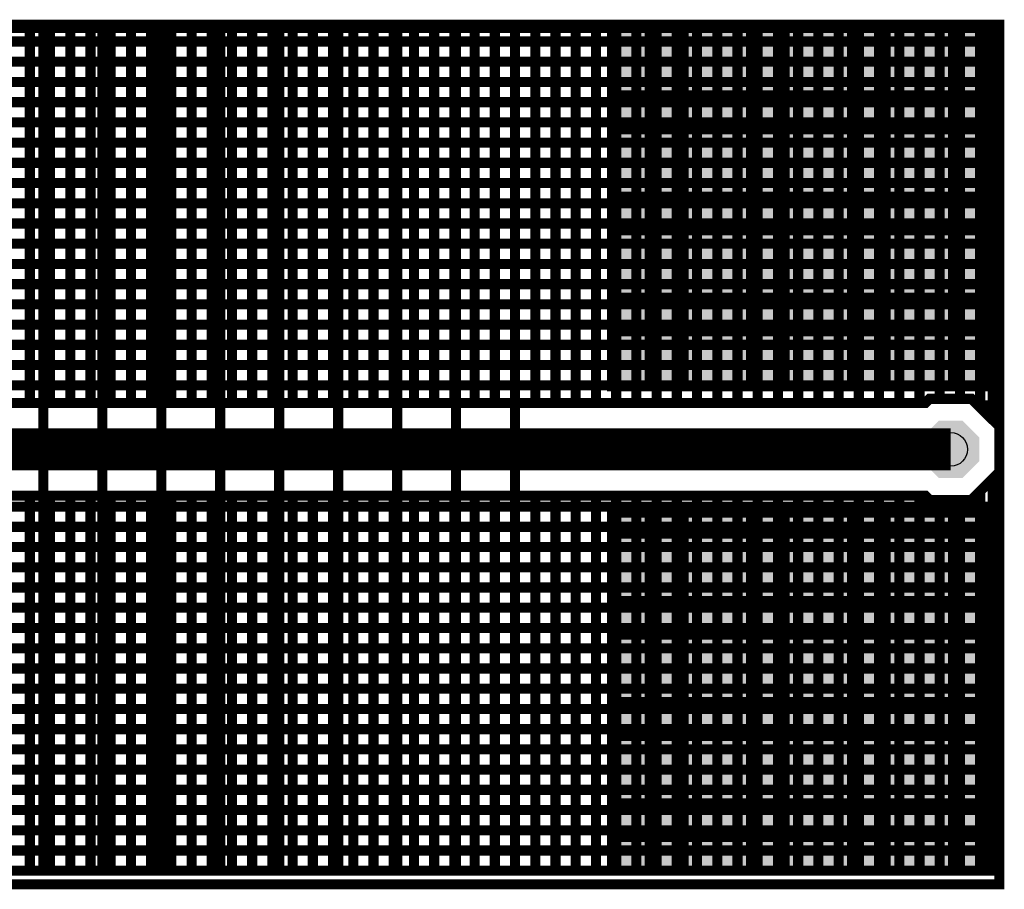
# Model space of a CAD drawing. Extents: x 0.4 to 16.2, y 0.4 to 3.5.
# Tile 29 of 29: x 15 to 16.2, y 2.5 to 3.5. Entities that reach past the tile are written whole.
import ezdxf

# ---------------------------------------------------------------- set-up
doc = ezdxf.new("R2010")
doc.units = 0
doc.layers.get('0').update_dxf_attribs({"linetype": 'CONTINUOUS'})
for name, color, linetype in [('2IN618_CMP', 7, 'CONTINUOUS'), ('2IN618_SOL', 4, 'CONTINUOUS'), ('2IN618_STC', 3, 'CONTINUOUS'), ('2IN618_STS', 10, 'CONTINUOUS'), ('3IN927_EXC', 13, 'CONTINUOUS'), ('LAYER_6', 5, 'CONTINUOUS')]:
    doc.layers.add(name, color=color, linetype=linetype)

# ---------------------------------------------------------------- blocks, each defined once
blk = doc.blocks.new('ROUND_23')
blk.add_circle((0, 0), 0.02)
blk = doc.blocks.new('CUSTOM_21')
for points in [[(-0.03, 0.0124), (-0.0124, 0.03), (0.03, 0.0124), (0.0124, 0.03)], [(-0.03, -0.0124), (-0.03, 0.0124), (0.03, -0.0124), (0.03, 0.0124)], [(-0.0124, -0.03), (-0.03, -0.0124), (0.0124, -0.03), (0.03, -0.0124)]]:
    blk.add_solid(points)
blk = doc.blocks.new('CUSTOM_22')
for points in [[(-0.034, 0.0141), (-0.0141, 0.034), (0.034, 0.0141), (0.0141, 0.034)], [(-0.034, -0.0141), (-0.034, 0.0141), (0.034, -0.0141), (0.034, 0.0141)], [(-0.0141, -0.034), (-0.034, -0.0141), (0.0141, -0.034), (0.034, -0.0141)]]:
    blk.add_solid(points)
blk = doc.blocks.new('CUSTOM_19')
for points in [[(-0.03, 0.0124), (-0.0124, 0.03), (0.03, 0.0124), (0.0124, 0.03)], [(-0.03, -0.0124), (-0.03, 0.0124), (0.03, -0.0124), (0.03, 0.0124)], [(-0.0124, -0.03), (-0.03, -0.0124), (0.0124, -0.03), (0.03, -0.0124)]]:
    blk.add_solid(points)
blk = doc.blocks.new('RECTANGLE_7')
blk.add_solid([(0.225, 0.21), (0.225, -0.21), (-0.225, 0.21), (-0.225, -0.21)])
blk = doc.blocks.new('CUSTOM_20')
for points in [[(-0.034, 0.0141), (-0.0141, 0.034), (0.034, 0.0141), (0.0141, 0.034)], [(-0.034, -0.0141), (-0.034, 0.0141), (0.034, -0.0141), (0.034, 0.0141)], [(-0.0141, -0.034), (-0.034, -0.0141), (0.0141, -0.034), (0.034, -0.0141)]]:
    blk.add_solid(points)

msp = doc.modelspace()

# ---------------------------------------------------------------- linework, layer by layer
at = {"layer": '2IN618_CMP'}
for points, const_width in [([(12.2153, 3.5161), (16.1423, 3.5161), (16.1423, 3.051), (16.1171, 3.0761), (16.0674, 3.0761), (16.0624, 3.0711), (14.388, 3.0711), (14.3619, 3.0973), (14.3464, 3.1127), (14.3262, 3.1211), (14.2892, 3.1211), (14.2832, 3.127), (14.2722, 3.1316), (14.1973, 3.1316), (14.1863, 3.127), (14.1788, 3.1196), (14.1713, 3.127), (14.1602, 3.1316), (14.0853, 3.1316), (14.0743, 3.127), (14.0659, 3.1186), (14.0613, 3.1076), (14.0613, 3.0247)], 0.012), ([(14.9993, 3.0711), (14.9993, 3.5161)], 0.012), ([(15.0233, 3.5161), (15.0233, 3.0711)], 0.012), ([(15.0473, 3.0711), (15.0473, 3.5161)], 0.012), ([(15.0713, 3.5161), (15.0713, 3.0711)], 0.012), ([(15.0953, 3.0711), (15.0953, 3.5161)], 0.012), ([(15.1193, 3.5161), (15.1193, 3.0711)], 0.012), ([(15.1433, 3.0711), (15.1433, 3.5161)], 0.012), ([(15.1673, 3.5161), (15.1673, 3.0711)], 0.012), ([(15.1913, 3.0711), (15.1913, 3.5161)], 0.012), ([(15.2153, 3.5161), (15.2153, 3.0711)], 0.012), ([(15.2393, 3.0711), (15.2393, 3.5161)], 0.012), ([(15.2633, 3.5161), (15.2633, 3.0711)], 0.012), ([(15.2873, 3.0711), (15.2873, 3.5161)], 0.012), ([(15.3113, 3.5161), (15.3113, 3.0711)], 0.012), ([(15.3353, 3.0711), (15.3353, 3.5161)], 0.012), ([(15.3593, 3.5161), (15.3593, 3.0711)], 0.012), ([(15.3833, 3.0711), (15.3833, 3.5161)], 0.012), ([(15.4073, 3.5161), (15.4073, 3.0711)], 0.012), ([(15.4313, 3.0711), (15.4313, 3.5161)], 0.012), ([(15.4553, 3.5161), (15.4553, 3.0711)], 0.012), ([(15.4793, 3.0711), (15.4793, 3.5161)], 0.012), ([(15.5033, 3.5161), (15.5033, 3.0711)], 0.012), ([(15.5273, 3.0711), (15.5273, 3.5161)], 0.012), ([(15.5513, 3.5161), (15.5513, 3.0711)], 0.012), ([(15.5753, 3.0711), (15.5753, 3.5161)], 0.012), ([(15.5993, 3.5161), (15.5993, 3.0711)], 0.012), ([(15.6233, 3.0711), (15.6233, 3.5161)], 0.012), ([(15.6473, 3.5161), (15.6473, 3.0711)], 0.012), ([(15.6713, 3.0711), (15.6713, 3.5161)], 0.012), ([(15.6953, 3.5161), (15.6953, 3.0711)], 0.012), ([(15.7193, 3.0711), (15.7193, 3.5161)], 0.012), ([(15.7433, 3.5161), (15.7433, 3.0711)], 0.012), ([(15.7673, 3.0711), (15.7673, 3.5161)], 0.012), ([(15.7913, 3.5161), (15.7913, 3.0711)], 0.012), ([(15.8153, 3.0711), (15.8153, 3.5161)], 0.012), ([(15.8393, 3.5161), (15.8393, 3.0711)], 0.012), ([(15.8633, 3.0711), (15.8633, 3.5161)], 0.012), ([(15.8873, 3.5161), (15.8873, 3.0711)], 0.012), ([(15.9113, 3.0711), (15.9113, 3.5161)], 0.012), ([(15.9353, 3.5161), (15.9353, 3.0711)], 0.012), ([(15.9593, 3.0711), (15.9593, 3.5161)], 0.012), ([(15.9833, 3.5161), (15.9833, 3.0711)], 0.012), ([(16.0073, 3.0711), (16.0073, 3.5161)], 0.012), ([(16.0313, 3.5161), (16.0313, 3.0711)], 0.012), ([(16.0553, 3.0711), (16.0553, 3.5161)], 0.012), ([(16.0793, 3.5161), (16.0793, 3.0761)], 0.012), ([(16.1033, 3.0761), (16.1033, 3.5161)], 0.012), ([(16.1273, 3.5161), (16.1273, 3.066)], 0.012), ([(12.2153, 3.5001), (16.1423, 3.5001)], 0.012), ([(12.2153, 3.4761), (16.1423, 3.4761)], 0.012), ([(16.1423, 3.4521), (12.2153, 3.4521)], 0.012), ([(12.2153, 3.4281), (16.1423, 3.4281)], 0.012), ([(16.1423, 3.4041), (12.2153, 3.4041)], 0.012), ([(12.2153, 3.3801), (16.1423, 3.3801)], 0.012), ([(16.1423, 3.3561), (12.2153, 3.3561)], 0.012), ([(12.2153, 3.3321), (16.1423, 3.3321)], 0.012), ([(16.1423, 3.3081), (12.2153, 3.3081)], 0.012), ([(12.2153, 3.2841), (16.1423, 3.2841)], 0.012), ([(16.1423, 3.2601), (12.2153, 3.2601)], 0.012), ([(12.2153, 3.2361), (16.1423, 3.2361)], 0.012), ([(16.1423, 3.2121), (12.2153, 3.2121)], 0.012), ([(12.2153, 3.1881), (16.1423, 3.1881)], 0.012), ([(16.1423, 3.1641), (12.2153, 3.1641)], 0.012), ([(12.2153, 3.1401), (16.1423, 3.1401)], 0.012), ([(14.3383, 3.1161), (16.1423, 3.1161)], 0.012), ([(16.1423, 3.0921), (14.367, 3.0921)], 0.012), ([(16.0923, 3.0161), (14.3653, 3.0161), (14.3153, 3.0661), (14.2348, 3.0661)], 0.05), ([(16.1251, 3.0681), (16.1423, 3.0681)], 0.012), ([(14.3762, 2.9611), (16.0624, 2.9611), (16.0674, 2.9561), (16.1171, 2.9561), (16.1423, 2.9813), (16.1423, 2.5161)], 0.012), ([(16.1273, 2.5161), (16.1273, 2.9663)], 0.012), ([(16.1331, 2.9721), (16.1423, 2.9721)], 0.012), ([(14.9993, 2.9611), (14.9993, 2.5161)], 0.012), ([(15.0233, 2.5161), (15.0233, 2.9611)], 0.012), ([(15.0473, 2.9611), (15.0473, 2.5161)], 0.012), ([(15.0713, 2.5161), (15.0713, 2.9611)], 0.012), ([(15.0953, 2.9611), (15.0953, 2.5161)], 0.012), ([(15.1193, 2.5161), (15.1193, 2.9611)], 0.012), ([(15.1433, 2.9611), (15.1433, 2.5161)], 0.012), ([(15.1673, 2.5161), (15.1673, 2.9611)], 0.012), ([(15.1913, 2.9611), (15.1913, 2.5161)], 0.012), ([(15.2153, 2.5161), (15.2153, 2.9611)], 0.012), ([(15.2393, 2.9611), (15.2393, 2.5161)], 0.012), ([(15.2633, 2.5161), (15.2633, 2.9611)], 0.012), ([(15.2873, 2.9611), (15.2873, 2.5161)], 0.012), ([(15.3113, 2.5161), (15.3113, 2.9611)], 0.012), ([(15.3353, 2.9611), (15.3353, 2.5161)], 0.012), ([(15.3593, 2.5161), (15.3593, 2.9611)], 0.012), ([(15.3833, 2.9611), (15.3833, 2.5161)], 0.012), ([(15.4073, 2.5161), (15.4073, 2.9611)], 0.012), ([(15.4313, 2.9611), (15.4313, 2.5161)], 0.012), ([(15.4553, 2.5161), (15.4553, 2.9611)], 0.012), ([(15.4793, 2.9611), (15.4793, 2.5161)], 0.012), ([(15.5033, 2.5161), (15.5033, 2.9611)], 0.012), ([(15.5273, 2.9611), (15.5273, 2.5161)], 0.012), ([(15.5513, 2.5161), (15.5513, 2.9611)], 0.012), ([(15.5753, 2.9611), (15.5753, 2.5161)], 0.012), ([(15.5993, 2.5161), (15.5993, 2.9611)], 0.012), ([(15.6233, 2.9611), (15.6233, 2.5161)], 0.012), ([(15.6473, 2.5161), (15.6473, 2.9611)], 0.012), ([(15.6713, 2.9611), (15.6713, 2.5161)], 0.012), ([(15.6953, 2.5161), (15.6953, 2.9611)], 0.012), ([(15.7193, 2.9611), (15.7193, 2.5161)], 0.012), ([(15.7433, 2.5161), (15.7433, 2.9611)], 0.012), ([(15.7673, 2.9611), (15.7673, 2.5161)], 0.012), ([(15.7913, 2.5161), (15.7913, 2.9611)], 0.012), ([(15.8153, 2.9611), (15.8153, 2.5161)], 0.012), ([(15.8393, 2.5161), (15.8393, 2.9611)], 0.012), ([(15.8633, 2.9611), (15.8633, 2.5161)], 0.012), ([(15.8873, 2.5161), (15.8873, 2.9611)], 0.012), ([(15.9113, 2.9611), (15.9113, 2.5161)], 0.012), ([(15.9353, 2.5161), (15.9353, 2.9611)], 0.012), ([(15.9593, 2.9611), (15.9593, 2.5161)], 0.012), ([(15.9833, 2.5161), (15.9833, 2.9611)], 0.012), ([(16.0073, 2.9611), (16.0073, 2.5161)], 0.012), ([(16.0313, 2.5161), (16.0313, 2.9611)], 0.012), ([(16.0553, 2.9611), (16.0553, 2.5161)], 0.012), ([(16.0793, 2.5161), (16.0793, 2.9561)], 0.012), ([(16.1033, 2.9561), (16.1033, 2.5161)], 0.012), ([(16.1423, 2.9481), (14.2962, 2.9481)], 0.012), ([(14.296, 2.9241), (16.1423, 2.9241)], 0.012), ([(12.2153, 2.9001), (16.1423, 2.9001)], 0.012), ([(16.1423, 2.8761), (12.2153, 2.8761)], 0.012), ([(12.2153, 2.8521), (16.1423, 2.8521)], 0.012), ([(16.1423, 2.8281), (12.2153, 2.8281)], 0.012), ([(12.2153, 2.8041), (16.1423, 2.8041)], 0.012), ([(16.1423, 2.7801), (12.2153, 2.7801)], 0.012), ([(12.2153, 2.7561), (16.1423, 2.7561)], 0.012), ([(16.1423, 2.7321), (12.2153, 2.7321)], 0.012), ([(12.2153, 2.7081), (16.1423, 2.7081)], 0.012), ([(16.1423, 2.6841), (12.2153, 2.6841)], 0.012), ([(12.2153, 2.6601), (16.1423, 2.6601)], 0.012), ([(16.1423, 2.6361), (12.2153, 2.6361)], 0.012), ([(12.2153, 2.6121), (16.1423, 2.6121)], 0.012), ([(16.1423, 2.5881), (12.2153, 2.5881)], 0.012), ([(12.2153, 2.5641), (16.1423, 2.5641)], 0.012), ([(16.1423, 2.5401), (12.2153, 2.5401)], 0.012), ([(12.2153, 2.5161), (16.1423, 2.5161), (12.2153, 2.5161)], 0.012)]:
    msp.add_lwpolyline(points, dxfattribs=dict(at, const_width=const_width))
at = {"layer": '2IN618_SOL', "const_width": 0.012}
for points in [[(15.0153, 2.5161), (15.0153, 3.5161)], [(15.0853, 3.5161), (15.0853, 2.5161)], [(15.1553, 2.5161), (15.1553, 3.5161)], [(15.2253, 3.5161), (15.2253, 2.5161)], [(15.2953, 2.5161), (15.2953, 3.5161)], [(15.3653, 3.5161), (15.3653, 2.5161)], [(15.4353, 2.5161), (15.4353, 3.5161)], [(15.5053, 3.5161), (15.5053, 2.5161)], [(15.5753, 2.5161), (15.5753, 3.5161)], [(15.6903, 3.0911), (15.6903, 3.5161), (16.1423, 3.5161), (16.1423, 3.0911), (15.6903, 3.0911)], [(15.6953, 3.0911), (15.6953, 3.5161)], [(15.7353, 3.5161), (15.7353, 3.0911)], [(15.7753, 3.0911), (15.7753, 3.5161)], [(15.8153, 3.5161), (15.8153, 3.0911)], [(15.8553, 3.0911), (15.8553, 3.5161)], [(15.8953, 3.5161), (15.8953, 3.0911)], [(15.9353, 3.0911), (15.9353, 3.5161)], [(15.9753, 3.5161), (15.9753, 3.0911)], [(16.0153, 3.0911), (16.0153, 3.5161)], [(16.0553, 3.5161), (16.0553, 3.0911)], [(16.0953, 3.0911), (16.0953, 3.5161)], [(16.1353, 3.5161), (16.1353, 3.0911)], [(15.6903, 3.4761), (16.1423, 3.4761)], [(16.1423, 3.4361), (15.6903, 3.4361)], [(15.6903, 3.3961), (16.1423, 3.3961)], [(15.6903, 3.3561), (16.1423, 3.3561)], [(16.1423, 3.3161), (15.6903, 3.3161)], [(16.1423, 3.2761), (15.6903, 3.2761)], [(15.6903, 3.2361), (16.1423, 3.2361)], [(15.6903, 3.1961), (16.1423, 3.1961)], [(16.1423, 3.1561), (15.6903, 3.1561)], [(16.1423, 3.1161), (15.6903, 3.1161)], [(15.6903, 2.9411), (16.1403, 2.9411), (16.1403, 2.5161), (15.6903, 2.5161), (15.6903, 2.9411)], [(15.6953, 2.9411), (15.6953, 2.5161)], [(15.7353, 2.5161), (15.7353, 2.9411)], [(15.7753, 2.9411), (15.7753, 2.5161)], [(15.8153, 2.5161), (15.8153, 2.9411)], [(15.8553, 2.9411), (15.8553, 2.5161)], [(15.8953, 2.5161), (15.8953, 2.9411)], [(15.9353, 2.9411), (15.9353, 2.5161)], [(15.9753, 2.5161), (15.9753, 2.9411)], [(16.0153, 2.9411), (16.0153, 2.5161)], [(16.0553, 2.5161), (16.0553, 2.9411)], [(16.0953, 2.9411), (16.0953, 2.5161)], [(16.1353, 2.5161), (16.1353, 2.9411)], [(15.6903, 2.9161), (16.1403, 2.9161)], [(16.1403, 2.8761), (15.6903, 2.8761)], [(15.6903, 2.8361), (16.1403, 2.8361)], [(15.6903, 2.7961), (16.1403, 2.7961)], [(16.1403, 2.7561), (15.6903, 2.7561)], [(15.6903, 2.7161), (16.1403, 2.7161)], [(16.1403, 2.6761), (15.6903, 2.6761)], [(16.1403, 2.6361), (15.6903, 2.6361)], [(15.6903, 2.5961), (16.1403, 2.5961)], [(16.1403, 2.5561), (15.6903, 2.5561)], [(15.6903, 2.5161), (16.1403, 2.5161)]]:
    msp.add_lwpolyline(points, dxfattribs=at)
at = {"layer": 'LAYER_6', "const_width": 0.012}
msp.add_lwpolyline([(0.42, 2.5), (16.15, 2.5), (16.15, 3.52), (0.42, 3.52), (0.42, 2.5)], dxfattribs=at)

# ---------------------------------------------------------------- block references
at = {"layer": '2IN618_CMP'}
msp.add_blockref('CUSTOM_21', (16.0923, 3.0161), dxfattribs=at)
at = {"layer": '2IN618_SOL'}
msp.add_blockref('CUSTOM_19', (16.0923, 3.0161), dxfattribs=at)
at = {"layer": '2IN618_STC'}
msp.add_blockref('CUSTOM_22', (16.0923, 3.0161), dxfattribs=at)
at = {"layer": '2IN618_STS'}
for name, p in [('RECTANGLE_7', (15.9153, 3.3011)), ('CUSTOM_20', (16.0923, 3.0161)), ('RECTANGLE_7', (15.9153, 2.7261))]:
    msp.add_blockref(name, p, dxfattribs=at)
at = {"layer": '3IN927_EXC'}
msp.add_blockref('ROUND_23', (16.0923, 3.0161), dxfattribs=at)

doc.saveas('drawing.dxf')
